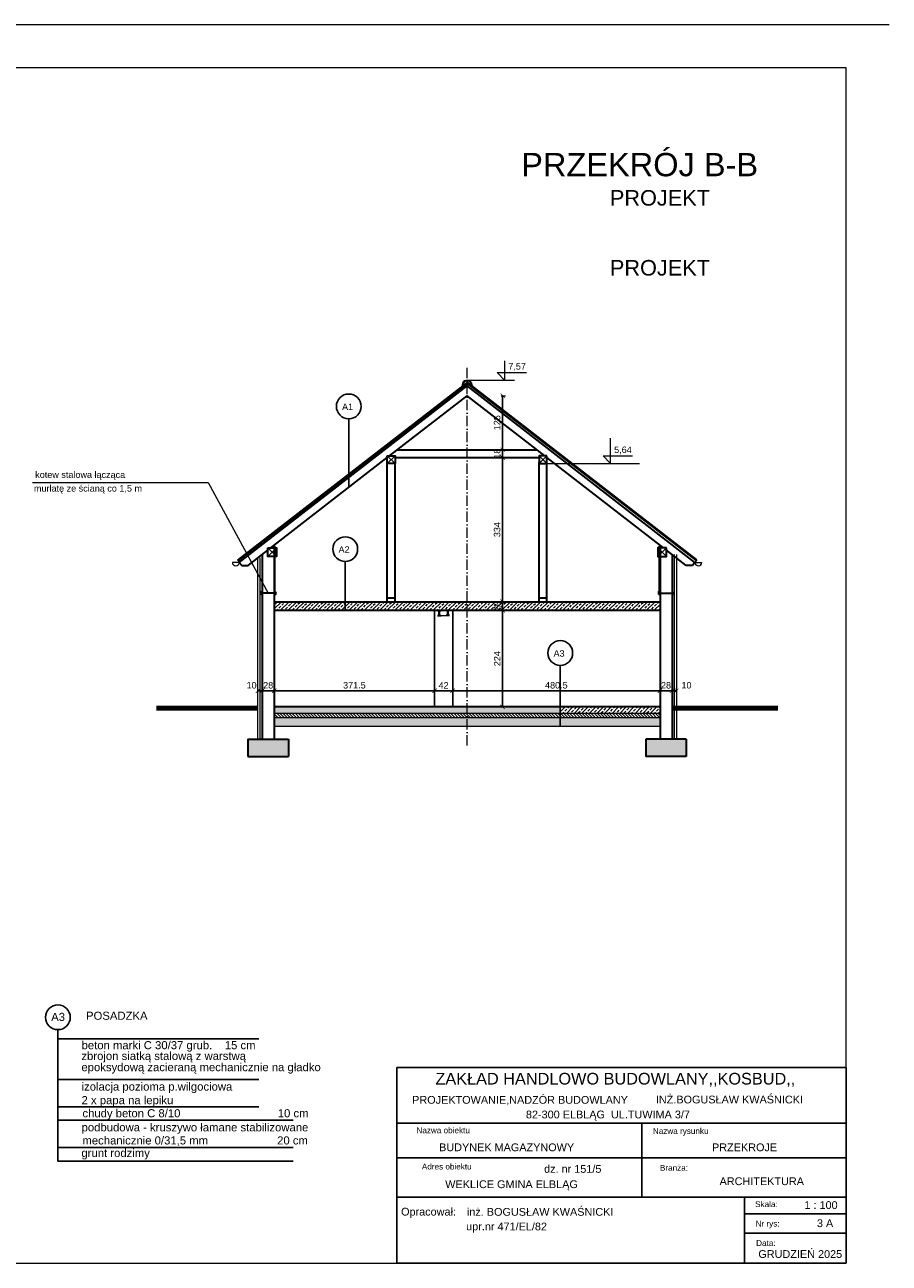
# Model space of a CAD drawing. Header units: millimetres. Extents: x 94902 to 117211, y 64708 to 93779.
# Tile 15 of 37: x 112396 to 114399, y 71771 to 74641. Entities that reach past the tile are written whole.
import ezdxf

# ---------------------------------------------------------------- set-up
doc = ezdxf.new("R2010")
doc.units = ezdxf.units.MM
doc.header["$MEASUREMENT"] = 0
doc.linetypes.add('ACAD_ISO10W100', pattern=[18.5, 12, -3, 0.5, -3])
doc.layers.get('0').update_dxf_attribs({"color": 2, "lineweight": 35})
doc.layers.get('Defpoints').update_dxf_attribs({"color": 2})
for name, color, linetype, lineweight in [('A-POJ', 7, 'Continuous', 5), ('Cienkie', 3, 'Continuous', 5), ('Grunt', 9, 'Continuous', 80), ('kreskowanie', 4, 'Continuous', 5), ('OCIEPLENIE', 252, 'BATTING', 0), ('Osie', 6, 'ACAD_ISO10W100', 5), ('Wymiary', 7, 'Continuous', 5), ('ściany', 2, 'Continuous', 35), ('Średnia', 143, 'Continuous', 25)]:
    doc.layers.add(name, color=color, linetype=linetype, lineweight=lineweight)
doc.layers.add('Opisy', color=7, linetype='Continuous')
doc.styles.get("Standard").update_dxf_attribs({"font": 'arial.ttf'})
doc.linetypes.add('BATTING', pattern='A,0.0001,-0.1,[134,ltypeshp.shx,S=0.1,R=0,X=-0.1,Y=0],-0.2,[134,ltypeshp.shx,S=0.1,R=180,X=0.1,Y=0],-0.1', length=0.4001)
doc.dimstyles.new('ISO-25', dxfattribs={"dimtxt": 20, "dimasz": 20, "dimexe": 10, "dimexo": 5, "dimgap": 5, "dimtad": 1, "dimdsep": 46, "dimtxsty": 'Standard', "dimcen": 2.5, "dimadec": 0, "dimazin": 0, "dimtfac": 1, "dimtix": 1, "dimtmove": 0, "dimatfit": 3, "dimfxl": 1, "dimarcsym": 0})

# ---------------------------------------------------------------- blocks, each defined once
blk = doc.blocks.new('_ArchTick')
at = {"color": 0, "linetype": 'ByBlock', "const_width": 0.15}
blk.add_lwpolyline([(-0.5, -0.5), (0.5, 0.5)], dxfattribs=at)
blk = doc.blocks.new('*D612')
at = {"layer": 'Defpoints', "color": 0, "ltscale": 2, "transparency": 16777216}
for p in [(113420.8, 73284.3), (113503.1, 73284.3), (113420.8, 73060.3)]:
    blk.add_point(p, dxfattribs=at)
at = {"layer": 'Wymiary', "color": 0, "lineweight": 5, "ltscale": 2, "transparency": 16777216}
for p, q in [((113500.1, 73284.3), (113510.1, 73284.3)), ((113500.1, 73060.3), (113510.1, 73060.3))]:
    blk.add_line(p, q, dxfattribs=at)
at = {"layer": 'Wymiary', "color": 0, "lineweight": -2, "ltscale": 2, "transparency": 16777216}
blk.add_line((113503.1, 73060.3), (113503.1, 73284.3), dxfattribs=at)
at = {"layer": 'Wymiary', "color": 0, "lineweight": -2, "ltscale": 2, "transparency": 16777216, "xscale": 10, "yscale": 10, "zscale": 10}
for p, rotation in [((113503.1, 73284.3), 90), ((113503.1, 73060.3), 270)]:
    blk.add_blockref('_ArchTick', p, dxfattribs=dict(at, rotation=rotation))
at = {"layer": 'Wymiary', "color": 0, "ltscale": 2, "transparency": 16777216, "insert": (113490.5, 73172.3), "char_height": 15, "attachment_point": 5, "rotation": 90}
blk.add_mtext('224', dxfattribs=at)
blk = doc.blocks.new('*D628')
at = {"layer": 'Defpoints', "color": 0, "ltscale": 2, "transparency": 16777216}
for p in [(113503.1, 73304.3), (113587.8, 73304.3), (113420.8, 73284.3)]:
    blk.add_point(p, dxfattribs=at)
at = {"layer": 'Wymiary', "color": 0, "lineweight": 5, "ltscale": 2, "transparency": 16777216}
for p, q in [((113506.1, 73304.3), (113496.1, 73304.3)), ((113500.1, 73284.3), (113510.1, 73284.3))]:
    blk.add_line(p, q, dxfattribs=at)
at = {"layer": 'Wymiary', "color": 0, "lineweight": -2, "ltscale": 2, "transparency": 16777216}
for p, q in [((113503.1, 73304.3), (113503.1, 73314.3)), ((113503.1, 73284.3), (113503.1, 73304.3)), ((113503.1, 73284.3), (113503.1, 73274.3))]:
    blk.add_line(p, q, dxfattribs=at)
at = {"layer": 'Wymiary', "color": 0, "lineweight": -2, "ltscale": 2, "transparency": 16777216, "xscale": 10, "yscale": 10, "zscale": 10}
for p, rotation in [((113503.1, 73304.3), 270), ((113503.1, 73284.3), 90)]:
    blk.add_blockref('_ArchTick', p, dxfattribs=dict(at, rotation=rotation))
at = {"layer": 'Wymiary', "color": 0, "ltscale": 2, "transparency": 16777216, "insert": (113490.4, 73294.3), "char_height": 15, "attachment_point": 5, "rotation": 90}
blk.add_mtext('20', dxfattribs=at)
blk = doc.blocks.new('*D613')
at = {"layer": 'Defpoints', "color": 0, "ltscale": 2, "transparency": 16777216}
for p in [(113503.1, 73638.3), (113587.8, 73638.3), (113587.8, 73304.3)]:
    blk.add_point(p, dxfattribs=at)
at = {"layer": 'Wymiary', "color": 0, "lineweight": 5, "ltscale": 2, "transparency": 16777216}
for p, q in [((113506.1, 73638.3), (113496.1, 73638.3)), ((113506.1, 73304.3), (113496.1, 73304.3))]:
    blk.add_line(p, q, dxfattribs=at)
at = {"layer": 'Wymiary', "color": 0, "lineweight": -2, "ltscale": 2, "transparency": 16777216}
blk.add_line((113503.1, 73304.3), (113503.1, 73638.3), dxfattribs=at)
at = {"layer": 'Wymiary', "color": 0, "lineweight": -2, "ltscale": 2, "transparency": 16777216, "xscale": 10, "yscale": 10, "zscale": 10}
for p, rotation in [((113503.1, 73638.3), 90), ((113503.1, 73304.3), 270)]:
    blk.add_blockref('_ArchTick', p, dxfattribs=dict(at, rotation=rotation))
at = {"layer": 'Wymiary', "color": 0, "ltscale": 2, "transparency": 16777216, "insert": (113490.4, 73471.3), "char_height": 15, "attachment_point": 5, "rotation": 90}
blk.add_mtext('334', dxfattribs=at)
blk = doc.blocks.new('*D614')
at = {"layer": 'Defpoints', "color": 0, "ltscale": 2, "transparency": 16777216}
for p in [(113503.1, 73656.3), (113582.6, 73656.3), (113587.8, 73638.3)]:
    blk.add_point(p, dxfattribs=at)
at = {"layer": 'Wymiary', "color": 0, "lineweight": 5, "ltscale": 2, "transparency": 16777216}
for p, q in [((113506.1, 73656.3), (113496.1, 73656.3)), ((113506.1, 73638.3), (113496.1, 73638.3))]:
    blk.add_line(p, q, dxfattribs=at)
at = {"layer": 'Wymiary', "color": 0, "lineweight": -2, "ltscale": 2, "transparency": 16777216}
for p, q in [((113503.1, 73656.3), (113503.1, 73666.3)), ((113503.1, 73638.3), (113503.1, 73656.3)), ((113503.1, 73638.3), (113503.1, 73628.3))]:
    blk.add_line(p, q, dxfattribs=at)
at = {"layer": 'Wymiary', "color": 0, "lineweight": -2, "ltscale": 2, "transparency": 16777216, "xscale": 10, "yscale": 10, "zscale": 10}
for p, rotation in [((113503.1, 73656.3), 270), ((113503.1, 73638.3), 90)]:
    blk.add_blockref('_ArchTick', p, dxfattribs=dict(at, rotation=rotation))
at = {"layer": 'Wymiary', "color": 0, "ltscale": 2, "transparency": 16777216, "insert": (113490.4, 73647.3), "char_height": 15, "attachment_point": 5, "rotation": 90}
blk.add_mtext('18', dxfattribs=at)
blk = doc.blocks.new('*D615')
at = {"layer": 'Defpoints', "color": 0, "ltscale": 2, "transparency": 16777216}
for p in [(113420.8, 73781.6), (113503.1, 73781.6), (113582.6, 73656.3)]:
    blk.add_point(p, dxfattribs=at)
at = {"layer": 'Wymiary', "color": 0, "lineweight": 5, "ltscale": 2, "transparency": 16777216}
for p, q in [((113500.1, 73781.6), (113510.1, 73781.6)), ((113506.1, 73656.3), (113496.1, 73656.3))]:
    blk.add_line(p, q, dxfattribs=at)
at = {"layer": 'Wymiary', "color": 0, "lineweight": -2, "ltscale": 2, "transparency": 16777216}
blk.add_line((113503.1, 73656.3), (113503.1, 73781.6), dxfattribs=at)
at = {"layer": 'Wymiary', "color": 0, "lineweight": -2, "ltscale": 2, "transparency": 16777216, "xscale": 10, "yscale": 10, "zscale": 10}
for p, rotation in [((113503.1, 73781.6), 90), ((113503.1, 73656.3), 270)]:
    blk.add_blockref('_ArchTick', p, dxfattribs=dict(at, rotation=rotation))
at = {"layer": 'Wymiary', "color": 0, "ltscale": 2, "transparency": 16777216, "insert": (113490.4, 73719), "char_height": 15, "attachment_point": 5, "rotation": 90}
blk.add_mtext('125', dxfattribs=at)
blk = doc.blocks.new('*D616')
at = {"layer": 'Defpoints', "color": 0, "ltscale": 2, "transparency": 16777216}
for p in [(112973.8, 73097.8), (112945.8, 73057.3), (112973.8, 73060.3)]:
    blk.add_point(p, dxfattribs=at)
at = {"layer": 'Wymiary', "color": 0, "lineweight": 5, "ltscale": 2, "transparency": 16777216}
for p, q in [((112945.8, 73094.8), (112945.8, 73104.8)), ((112973.8, 73094.8), (112973.8, 73104.8))]:
    blk.add_line(p, q, dxfattribs=at)
at = {"layer": 'Wymiary', "color": 0, "lineweight": -2, "ltscale": 2, "transparency": 16777216}
for p, q in [((112945.8, 73097.8), (112935.8, 73097.8)), ((112945.8, 73097.8), (112973.8, 73097.8)), ((112973.8, 73097.8), (112983.8, 73097.8))]:
    blk.add_line(p, q, dxfattribs=at)
at = {"layer": 'Wymiary', "color": 0, "lineweight": -2, "ltscale": 2, "transparency": 16777216, "xscale": 10, "yscale": 10, "zscale": 10}
blk.add_blockref('_ArchTick', (112945.8, 73097.8), dxfattribs=at)
at = {"layer": 'Wymiary', "color": 0, "lineweight": -2, "ltscale": 2, "transparency": 16777216, "xscale": 10, "yscale": 10, "zscale": 10, "rotation": 180}
blk.add_blockref('_ArchTick', (112973.8, 73097.8), dxfattribs=at)
at = {"layer": 'Wymiary', "color": 0, "ltscale": 2, "transparency": 16777216, "insert": (112959.8, 73110.5), "char_height": 15, "attachment_point": 5}
blk.add_mtext('28', dxfattribs=at)
blk = doc.blocks.new('*D617')
at = {"layer": 'Defpoints', "color": 0, "ltscale": 2, "transparency": 16777216}
for p in [(113345.3, 73284.3), (113345.3, 73097.8), (112973.8, 73060.3)]:
    blk.add_point(p, dxfattribs=at)
at = {"layer": 'Wymiary', "color": 0, "lineweight": 5, "ltscale": 2, "transparency": 16777216}
for p, q in [((112973.8, 73094.8), (112973.8, 73104.8)), ((113345.3, 73100.8), (113345.3, 73090.8))]:
    blk.add_line(p, q, dxfattribs=at)
at = {"layer": 'Wymiary', "color": 0, "lineweight": -2, "ltscale": 2, "transparency": 16777216}
blk.add_line((112973.8, 73097.8), (113345.3, 73097.8), dxfattribs=at)
at = {"layer": 'Wymiary', "color": 0, "lineweight": -2, "ltscale": 2, "transparency": 16777216, "xscale": 10, "yscale": 10, "zscale": 10, "rotation": 180}
blk.add_blockref('_ArchTick', (112973.8, 73097.8), dxfattribs=at)
at = {"layer": 'Wymiary', "color": 0, "lineweight": -2, "ltscale": 2, "transparency": 16777216, "xscale": 10, "yscale": 10, "zscale": 10}
blk.add_blockref('_ArchTick', (113345.3, 73097.8), dxfattribs=at)
at = {"layer": 'Wymiary', "color": 0, "ltscale": 2, "transparency": 16777216, "insert": (113159.6, 73110.5), "char_height": 15, "attachment_point": 5}
blk.add_mtext('371.5', dxfattribs=at)
blk = doc.blocks.new('*D618')
at = {"layer": 'Defpoints', "color": 0, "ltscale": 2, "transparency": 16777216}
for p in [(113345.3, 73284.3), (113387.3, 73284.3), (113387.3, 73097.8)]:
    blk.add_point(p, dxfattribs=at)
at = {"layer": 'Wymiary', "color": 0, "lineweight": 5, "ltscale": 2, "transparency": 16777216}
for p, q in [((113345.3, 73100.8), (113345.3, 73090.8)), ((113387.3, 73100.8), (113387.3, 73090.8))]:
    blk.add_line(p, q, dxfattribs=at)
at = {"layer": 'Wymiary', "color": 0, "lineweight": -2, "ltscale": 2, "transparency": 16777216}
blk.add_line((113345.3, 73097.8), (113387.3, 73097.8), dxfattribs=at)
at = {"layer": 'Wymiary', "color": 0, "lineweight": -2, "ltscale": 2, "transparency": 16777216, "xscale": 10, "yscale": 10, "zscale": 10, "rotation": 180}
blk.add_blockref('_ArchTick', (113345.3, 73097.8), dxfattribs=at)
at = {"layer": 'Wymiary', "color": 0, "lineweight": -2, "ltscale": 2, "transparency": 16777216, "xscale": 10, "yscale": 10, "zscale": 10}
blk.add_blockref('_ArchTick', (113387.3, 73097.8), dxfattribs=at)
at = {"layer": 'Wymiary', "color": 0, "ltscale": 2, "transparency": 16777216, "insert": (113366.3, 73110.3), "char_height": 15, "attachment_point": 5}
blk.add_mtext('42', dxfattribs=at)
blk = doc.blocks.new('*D619')
at = {"layer": 'Defpoints', "color": 0, "ltscale": 2, "transparency": 16777216}
for p in [(113387.3, 73284.3), (113867.8, 73284.3), (113867.8, 73097.8)]:
    blk.add_point(p, dxfattribs=at)
at = {"layer": 'Wymiary', "color": 0, "lineweight": 5, "ltscale": 2, "transparency": 16777216}
for p, q in [((113387.3, 73100.8), (113387.3, 73090.8)), ((113867.8, 73100.8), (113867.8, 73090.8))]:
    blk.add_line(p, q, dxfattribs=at)
at = {"layer": 'Wymiary', "color": 0, "lineweight": -2, "ltscale": 2, "transparency": 16777216}
blk.add_line((113387.3, 73097.8), (113867.8, 73097.8), dxfattribs=at)
at = {"layer": 'Wymiary', "color": 0, "lineweight": -2, "ltscale": 2, "transparency": 16777216, "xscale": 10, "yscale": 10, "zscale": 10, "rotation": 180}
blk.add_blockref('_ArchTick', (113387.3, 73097.8), dxfattribs=at)
at = {"layer": 'Wymiary', "color": 0, "lineweight": -2, "ltscale": 2, "transparency": 16777216, "xscale": 10, "yscale": 10, "zscale": 10}
blk.add_blockref('_ArchTick', (113867.8, 73097.8), dxfattribs=at)
at = {"layer": 'Wymiary', "color": 0, "ltscale": 2, "transparency": 16777216, "insert": (113627.6, 73110.5), "char_height": 15, "attachment_point": 5}
blk.add_mtext('480.5', dxfattribs=at)
blk = doc.blocks.new('*D620')
at = {"layer": 'Defpoints', "color": 0, "ltscale": 2, "transparency": 16777216}
for p in [(113867.8, 73284.3), (113895.8, 73097.8), (113895.8, 73057.3)]:
    blk.add_point(p, dxfattribs=at)
at = {"layer": 'Wymiary', "color": 0, "lineweight": 5, "ltscale": 2, "transparency": 16777216}
for p, q in [((113867.8, 73100.8), (113867.8, 73090.8)), ((113895.8, 73094.8), (113895.8, 73104.8))]:
    blk.add_line(p, q, dxfattribs=at)
at = {"layer": 'Wymiary', "color": 0, "lineweight": -2, "ltscale": 2, "transparency": 16777216}
for p, q in [((113867.8, 73097.8), (113857.8, 73097.8)), ((113867.8, 73097.8), (113895.8, 73097.8)), ((113895.8, 73097.8), (113905.8, 73097.8))]:
    blk.add_line(p, q, dxfattribs=at)
at = {"layer": 'Wymiary', "color": 0, "lineweight": -2, "ltscale": 2, "transparency": 16777216, "xscale": 10, "yscale": 10, "zscale": 10}
blk.add_blockref('_ArchTick', (113867.8, 73097.8), dxfattribs=at)
at = {"layer": 'Wymiary', "color": 0, "lineweight": -2, "ltscale": 2, "transparency": 16777216, "xscale": 10, "yscale": 10, "zscale": 10, "rotation": 180}
blk.add_blockref('_ArchTick', (113895.8, 73097.8), dxfattribs=at)
at = {"layer": 'Wymiary', "color": 0, "ltscale": 2, "transparency": 16777216, "insert": (113881.8, 73110.5), "char_height": 15, "attachment_point": 5}
blk.add_mtext('28', dxfattribs=at)
blk = doc.blocks.new('*D630')
at = {"layer": 'Defpoints', "color": 0, "ltscale": 2, "transparency": 16777216}
for p in [(113905.8, 73097.8), (113895.8, 73057.3), (113905.8, 73057.3)]:
    blk.add_point(p, dxfattribs=at)
at = {"layer": 'Wymiary', "color": 0, "lineweight": 5, "ltscale": 2, "transparency": 16777216}
for p, q in [((113895.8, 73094.8), (113895.8, 73104.8)), ((113905.8, 73094.8), (113905.8, 73104.8))]:
    blk.add_line(p, q, dxfattribs=at)
at = {"layer": 'Wymiary', "color": 0, "lineweight": -2, "ltscale": 2, "transparency": 16777216}
blk.add_line((113895.8, 73097.8), (113905.8, 73097.8), dxfattribs=at)
at = {"layer": 'Wymiary', "color": 0, "lineweight": -2, "ltscale": 2, "transparency": 16777216, "xscale": 10, "yscale": 10, "zscale": 10, "rotation": 180}
blk.add_blockref('_ArchTick', (113895.8, 73097.8), dxfattribs=at)
at = {"layer": 'Wymiary', "color": 0, "lineweight": -2, "ltscale": 2, "transparency": 16777216, "xscale": 10, "yscale": 10, "zscale": 10}
blk.add_blockref('_ArchTick', (113905.8, 73097.8), dxfattribs=at)
at = {"layer": 'Wymiary', "color": 0, "ltscale": 2, "transparency": 16777216, "insert": (113929.2, 73110.5), "char_height": 15, "attachment_point": 5}
blk.add_mtext('10', dxfattribs=at)
blk = doc.blocks.new('*D631')
at = {"layer": 'Defpoints', "color": 0, "ltscale": 2, "transparency": 16777216}
for p in [(112935.8, 73097.8), (112935.8, 73097.8), (112945.8, 73057.3)]:
    blk.add_point(p, dxfattribs=at)
at = {"layer": 'Wymiary', "color": 0, "lineweight": 5, "ltscale": 2, "transparency": 16777216}
for p, q in [((112935.8, 73097.8), (112935.8, 73104.8)), ((112945.8, 73094.8), (112945.8, 73104.8))]:
    blk.add_line(p, q, dxfattribs=at)
at = {"layer": 'Wymiary', "color": 0, "lineweight": -2, "ltscale": 2, "transparency": 16777216}
blk.add_line((112945.8, 73097.8), (112935.8, 73097.8), dxfattribs=at)
at = {"layer": 'Wymiary', "color": 0, "lineweight": -2, "ltscale": 2, "transparency": 16777216, "xscale": 10, "yscale": 10, "zscale": 10, "rotation": 180}
blk.add_blockref('_ArchTick', (112935.8, 73097.8), dxfattribs=at)
at = {"layer": 'Wymiary', "color": 0, "lineweight": -2, "ltscale": 2, "transparency": 16777216, "xscale": 10, "yscale": 10, "zscale": 10}
blk.add_blockref('_ArchTick', (112945.8, 73097.8), dxfattribs=at)
at = {"layer": 'Wymiary', "color": 0, "ltscale": 2, "transparency": 16777216, "insert": (112921.4, 73110.5), "char_height": 15, "attachment_point": 5}
blk.add_mtext('10', dxfattribs=at)

msp = doc.modelspace()

# ---------------------------------------------------------------- hatches: boundary and pattern name
at = {"layer": 'kreskowanie', "ltscale": 2}
h = msp.add_hatch(dxfattribs=at)
h.set_pattern_fill('ANSI33', color=256, scale=50, style=0)
h.paths.add_polyline_path([(113138.444, 73284.327), (113138.444, 73304.327), (112973.843, 73304.327), (112973.843, 73284.327)])
h.paths.add_polyline_path([(113420.843, 73284.327), (113420.843, 73304.327), (113138.444, 73304.327), (113138.444, 73284.327)])
h.paths.add_polyline_path([(113867.843, 73284.327), (113867.843, 73304.327), (113420.843, 73304.327), (113420.843, 73284.327)])
h.paths.add_polyline_path([(113472.637, 73274.866), (113472.637, 73313.788), (113503.06, 73313.788), (113503.06, 73274.866)], flags=9)
h = msp.add_hatch(dxfattribs=at)
h.set_pattern_fill('ANSI33', color=256, scale=50, style=0)
h.paths.add_polyline_path([(111451.239, 73045.328), (111451.239, 73060.327), (111236.432, 73060.327), (111236.432, 73045.328)])
h.paths.add_polyline_path([(111451.239, 73060.327), (111451.239, 73045.328), (111630.432, 73045.328), (111630.432, 73060.327)])
h.paths.add_polyline_path([(111684.432, 73060.327), (111684.432, 73045.328), (112078.432, 73045.328), (112078.432, 73060.327)])
h.paths.add_polyline_path([(113420.843, 73045.328), (113420.843, 73060.327), (112973.843, 73060.327), (112973.843, 73045.328)])
h.paths.add_polyline_path([(113636.691, 73045.328), (113636.691, 73060.327), (113420.843, 73060.327), (113420.843, 73045.328)])
h = msp.add_hatch(dxfattribs=at)
h.set_pattern_fill('ANSI31', color=256, scale=40, angle=90, style=0)
h.paths.add_polyline_path([(113420.843, 73045.328), (112973.843, 73045.328), (112973.843, 73035.328), (113420.843, 73035.328)])
h.paths.add_polyline_path([(113636.691, 73045.328), (113420.843, 73045.328), (113420.843, 73035.328), (113636.691, 73035.328)])
h.paths.add_polyline_path([(113867.843, 73045.328), (113636.691, 73045.328), (113636.691, 73035.328), (113867.843, 73035.328)])
h = msp.add_hatch(dxfattribs=at)
h.set_pattern_fill('ANSI33', color=256, scale=50, style=0)
h.paths.add_polyline_path([(113867.843, 73045.328), (113867.843, 73060.327), (113636.691, 73060.327), (113636.691, 73045.328)])
h = msp.add_hatch(dxfattribs=at)
h.set_pattern_fill('AR-CONC', color=256, style=0)
h.set_pattern_definition([(50, (0, 0), (7.17260183, -0.62752135), [0.75, -8.25]), (355, (0, 0), (-1.38751334, 7.52192134), [0.6, -6.6]), (100.4514, (0.598, -0.052), (5.7850938, 6.89439542), [0.6374019, -7.01142112]), (46.1842, (0, 2), (10.6724105, -1.65519014), [1.125, -12.375]), (96.6356, (0.889, 1.862), (9.34662706, 9.7411787), [0.9561029, -10.51713]), (351.1842, (0, 2), (9.34661945, 9.741186), [0.9, -9.9]), (21, (1, 1.5), (5.96907052, -4.0261889), [0.75, -8.25]), (326, (1, 1.5), (2.4331533, 7.25150045), [0.6, -6.6]), (71.4514, (1.4974, 1.1645), (8.4022263, 3.22530497), [0.6374019, -7.01142112]), (37.5, (0, 0), (0.121598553, 3.32893854), [0, -6.52, 0, -6.7, 0, -6.625]), (7.5, (0, 0), (2.63069537, 3.94411712), [0, -3.82, 0, -6.37, 0, -2.525]), (327.5, (-2.23, 0), (5.33822436, -0.225548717), [0, -2.5, 0, -7.8, 0, -10.35]), (317.5, (-3.23, 0), (5.8318617, 1.00104982), [0, -3.25, 0, -5.18, 0, -7.35])])
h.paths.add_polyline_path([(113420.843, 73035.328), (112973.843, 73035.328), (112973.843, 73015.328), (113420.843, 73015.328)])
h.paths.add_polyline_path([(113636.691, 73035.328), (113420.843, 73035.328), (113420.843, 73015.328), (113636.691, 73015.328)])
h.paths.add_polyline_path([(113867.843, 73035.328), (113636.691, 73035.328), (113636.691, 73015.328), (113867.843, 73015.328)])
h = msp.add_hatch(dxfattribs=at)
h.set_pattern_fill('ANSI33', color=256, scale=40, style=0)
h.paths.add_polyline_path([(113006.843, 72985.327), (112912.843, 72985.327), (112912.843, 72945.327), (113006.843, 72945.327)])
h.paths.add_polyline_path([(113928.843, 72985.327), (113834.843, 72985.327), (113834.843, 72945.327), (113928.843, 72945.327)])

# ---------------------------------------------------------------- linework, layer by layer
at = {"layer": 'A-POJ', "ltscale": 10}
for p, q in [((114399.079, 74641.227), (110199.079, 74641.227)), ((114299.079, 74541.227), (110599.079, 74541.227)), ((114299.079, 71771.227), (114299.079, 74541.227)), ((110599.079, 71771.227), (114299.079, 71771.227))]:
    msp.add_line(p, q, dxfattribs=at)
at = {"layer": 'Cienkie', "ltscale": 18}
for p, q in [((113507.602, 73862.561), (113507.602, 73817.702)), ((113490.776, 73835.759), (113558.71, 73835.759)), ((113490.776, 73835.759), (113507.602, 73817.702)), ((113736.007, 73642.384), (113803.941, 73642.384)), ((113736.007, 73642.384), (113752.833, 73624.327))]:
    msp.add_line(p, q, dxfattribs=at)
at = {"layer": 'Cienkie', "ltscale": 2}
for p, q in [((113420.843, 73817.702), (113530.366, 73817.702)), ((112888.557, 73400.96), (113420.843, 73813.24)), ((112890.394, 73398.588), (113420.843, 73809.445)), ((113953.129, 73400.96), (113420.843, 73813.24)), ((113951.292, 73398.588), (113420.843, 73809.445)), ((113752.833, 73624.327), (113752.833, 73682.884)), ((113235.843, 73642.327), (113253.843, 73624.327)), ((113235.843, 73624.327), (113253.843, 73642.327)), ((113605.843, 73642.327), (113587.843, 73624.327)), ((113605.843, 73624.327), (113587.843, 73642.327)), ((113605.843, 73624.327), (113820.688, 73624.327)), ((112413.838, 73580.854), (112820.457, 73580.854)), ((112820.457, 73580.854), (112959.843, 73324.327)), ((112958.843, 73409.327), (112978.843, 73429.327)), ((112978.843, 73429.327), (112958.843, 73409.327)), ((112958.843, 73429.327), (112978.843, 73409.327)), ((113882.843, 73429.327), (113862.843, 73409.327)), ((113862.843, 73429.327), (113882.843, 73409.327)), ((112892.843, 73395.426), (112876.843, 73395.426)), ((112888.557, 73400.96), (112892.843, 73395.426)), ((112935.843, 72985.327), (112935.843, 73405.964)), ((113905.843, 73413.709), (113905.843, 72985.327)), ((113953.129, 73400.96), (113948.843, 73395.426)), ((113948.843, 73395.426), (113964.843, 73395.426)), ((113352.343, 73272.327), (113380.343, 73272.327)), ((113867.764, 73045.328), (112973.764, 73045.328)), ((113867.764, 73035.328), (112973.764, 73035.328)), ((113867.764, 73015.328), (112973.764, 73015.328))]:
    msp.add_line(p, q, dxfattribs=at)
for centre, radius, start, end in [((113420.843, 73805.999), 11.703, 350.843965, 189.156035), ((113420.843, 73805.999), 9.563, 358.860822, 181.139178), ((112884.843, 73395.426), 8, 180, 0), ((113956.843, 73395.426), 8, 180, 0)]:
    msp.add_arc(centre, radius, start, end, dxfattribs=at)
at = {"layer": 'Grunt', "ltscale": 2}
for p, q in [((112700.738, 73057.327), (112935.843, 73057.327)), ((114140.948, 73057.327), (113895.843, 73057.327))]:
    msp.add_line(p, q, dxfattribs=at)
at = {"layer": 'OCIEPLENIE', "ltscale": 10}
for p, q in [((112940.843, 72985.327), (112940.843, 73405.964)), ((113900.843, 73413.709), (113900.843, 72985.327))]:
    msp.add_line(p, q, dxfattribs=at)
at = {"layer": 'Opisy', "ltscale": 30}
for p, q in [((113146.544, 73728.141), (113146.544, 73569.161)), ((113138.444, 73397.341), (113138.444, 73284.327)), ((113636.691, 73156.583), (113636.691, 73015.328)), ((112472.423, 72312.494), (112472.423, 72008.054)), ((112472.423, 72291.313), (112938.039, 72291.313)), ((112472.423, 72196.893), (112938.039, 72196.893)), ((112472.423, 72196.893), (112938.039, 72196.893)), ((112472.423, 72133.947), (112938.039, 72133.947)), ((112472.423, 72102.473), (112938.039, 72102.473)), ((112472.423, 72102.473), (113017.744, 72102.473)), ((112472.423, 72039.527), (113017.744, 72039.527)), ((112472.423, 72008.054), (113017.744, 72008.054))]:
    msp.add_line(p, q, dxfattribs=at)
at = {"layer": 'Opisy'}
for p, q in [((113257.76, 71771.227), (113257.76, 72224.644)), ((114299.079, 72224.644), (113257.76, 72224.644)), ((114299.079, 72224.644), (114299.079, 71771.227)), ((114299.079, 72096.018), (113257.76, 72096.018)), ((113826.073, 72096.018), (113826.073, 71924.687)), ((113257.76, 72015.233), (114299.079, 72015.233)), ((114299.079, 71924.687), (113257.76, 71924.687)), ((114063.92, 71924.687), (114063.92, 71771.227)), ((114299.079, 71885.415), (114063.92, 71885.415)), ((114063.92, 71840.62), (114299.079, 71840.62)), ((114299.079, 71771.227), (113257.76, 71771.227))]:
    msp.add_line(p, q, dxfattribs=at)
at = {"layer": 'Opisy', "ltscale": 30}
for centre in [(113146.544, 73756.84), (113138.444, 73426.039), (113636.691, 73185.281), (112472.423, 72341.192)]:
    msp.add_circle(centre, 28.698, dxfattribs=at)
at = {"layer": 'Osie', "ltscale": 2}
msp.add_line((113420.843, 72971.327), (113420.843, 73850.229), dxfattribs=at)
at = {"layer": 'ściany', "ltscale": 2}
for p, q in [((112892.843, 73395.426), (113420.843, 73804.386)), ((113948.843, 73395.426), (113420.843, 73804.386)), ((113241.007, 73642.327), (113420.843, 73781.618)), ((113600.679, 73642.327), (113420.843, 73781.618)), ((113259.082, 73656.327), (113582.604, 73656.327)), ((112966.007, 73429.327), (113235.843, 73638.327)), ((113235.843, 73304.327), (113235.843, 73628.327)), ((113253.843, 73638.327), (113587.843, 73638.327)), ((113253.843, 73304.327), (113253.843, 73628.327)), ((113587.843, 73304.327), (113587.843, 73628.327)), ((113875.679, 73429.327), (113605.843, 73638.327)), ((113605.843, 73304.327), (113605.843, 73628.327)), ((112913.052, 73388.311), (112958.843, 73423.778)), ((112973.843, 73433.327), (112973.843, 72985.327)), ((112973.843, 73433.327), (112974.843, 73433.327)), ((112974.843, 73319.327), (112974.843, 73433.327)), ((113866.843, 73319.327), (113866.843, 73433.327)), ((113867.843, 73433.327), (113866.843, 73433.327)), ((113867.843, 73433.327), (113867.843, 72985.327)), ((113928.634, 73388.311), (113882.843, 73423.778)), ((112892.843, 73395.426), (112898.354, 73388.311)), ((112898.354, 73388.311), (112913.052, 73388.311)), ((112945.843, 73413.709), (112945.843, 72985.327)), ((113867.843, 73409.327), (113867.843, 72985.327)), ((113895.843, 73413.709), (113895.843, 72985.327)), ((113943.332, 73388.311), (113928.634, 73388.311)), ((113948.843, 73395.426), (113943.332, 73388.311)), ((112978.843, 73324.327), (112940.843, 73324.327)), ((112945.843, 73324.327), (112942.308, 73327.863)), ((112945.843, 73324.327), (112942.308, 73320.792)), ((112973.843, 73304.327), (113867.843, 73304.327)), ((112974.843, 73324.327), (112978.379, 73327.863)), ((112974.843, 73324.327), (112978.379, 73320.792)), ((113235.843, 73313.327), (113253.843, 73313.327)), ((113587.843, 73313.327), (113605.843, 73313.327)), ((113862.843, 73324.327), (113900.843, 73324.327)), ((113866.843, 73324.327), (113863.308, 73327.863)), ((113866.843, 73324.327), (113863.308, 73320.792)), ((113895.843, 73324.327), (113899.379, 73327.863)), ((113895.843, 73324.327), (113899.379, 73320.792)), ((112973.843, 73284.327), (113867.843, 73284.327)), ((113352.343, 73284.215), (113360.343, 73284.215)), ((113352.343, 73284.006), (113360.343, 73284.006)), ((113352.343, 73272.536), (113360.343, 73272.536)), ((113352.343, 73272.327), (113360.343, 73272.327)), ((113356.124, 73272.327), (113356.124, 73284.327)), ((113356.343, 73272.327), (113356.343, 73284.327)), ((113356.562, 73272.327), (113356.562, 73284.327)), ((113380.343, 73284.215), (113372.343, 73284.215)), ((113380.343, 73284.006), (113372.343, 73284.006)), ((113380.343, 73272.536), (113372.343, 73272.536)), ((113380.343, 73272.327), (113372.343, 73272.327)), ((113376.124, 73272.327), (113376.124, 73284.327)), ((113376.343, 73272.327), (113376.343, 73284.327)), ((113376.562, 73272.327), (113376.562, 73284.327)), ((113867.843, 73060.327), (112973.843, 73060.327)), ((112912.843, 72985.327), (113006.843, 72985.327)), ((112912.843, 72985.327), (112912.843, 72945.327)), ((113006.843, 72985.327), (113006.843, 72945.327)), ((113928.843, 72985.327), (113834.843, 72985.327)), ((113834.843, 72985.327), (113834.843, 72945.327)), ((113928.843, 72985.327), (113928.843, 72945.327)), ((112912.843, 72945.327), (113006.843, 72945.327)), ((113928.843, 72945.327), (113834.843, 72945.327))]:
    msp.add_line(p, q, dxfattribs=at)
for points in [[(113235.843, 73642.327), (113253.843, 73642.327), (113253.843, 73624.327), (113235.843, 73624.327)], [(113605.843, 73642.327), (113587.843, 73642.327), (113587.843, 73624.327), (113605.843, 73624.327)], [(112958.843, 73429.327), (112978.843, 73429.327), (112978.843, 73409.327), (112958.843, 73409.327)], [(113882.843, 73429.327), (113862.843, 73429.327), (113862.843, 73409.327), (113882.843, 73409.327)]]:
    msp.add_lwpolyline(points, close=True, dxfattribs=at)
at = {"layer": 'Średnia', "ltscale": 2}
for p, q in [((113345.343, 73284.327), (113345.343, 73060.327)), ((113387.343, 73284.327), (113387.343, 73060.327))]:
    msp.add_line(p, q, dxfattribs=at)

# ---------------------------------------------------------------- texts
at = {"layer": 'Opisy'}
for s, height, p in [('PRZEKRÓJ B-B', 54, (113546.199, 74290.179)), ('PROJEKT', 36, (113751.74, 74222.133)), ('PROJEKT', 36, (113751.74, 74060.103)), ('kotew stalowa łącząca', 15, (112419.905, 73591.1)), ('murłatę ze ścianą co 1,5 m', 15, (112417.009, 73559.433)), ('ZAKŁAD HANDLOWO BUDOWLANY,,KOSBUD,,', 27, (113347.336, 72185.371)), ('PROJEKTOWANIE,NADZÓR BUDOWLANY', 18, (113293.44, 72140.809)), ('INŻ.BOGUSŁAW KWAŚNICKI', 18, (113858.256, 72141.599)), ('82-300 ELBLĄG  UL.TUWIMA 3/7', 18, (113557.143, 72106.947)), ('Nazwa obiektu', 13.5, (113303.435, 72072.482)), ('Nazwa rysunku', 13.5, (113851.376, 72070.801)), ('BUDYNEK MAGAZYNOWY', 18, (113355.954, 72030.849)), ('PRZEKROJE', 18, (113988.391, 72030.849)), ('Adres obiektu', 13.5, (113316.046, 71988.489)), ('dz. nr 151/5', 18, (113599.289, 71980.849)), ('Branża:', 13.5, (113867.664, 71985.583)), ('WEKLICE GMINA ELBLĄG', 18, (113370.097, 71945.29)), ('ARCHITEKTURA', 18, (114005.904, 71952.274)), ('Opracował:', 18, (113267.773, 71881.713)), ('inż. BOGUSŁAW KWAŚNICKI', 18, (113420.402, 71881.251)), ('Skala:', 13.5, (114088.307, 71901.343)), ('1 : 100', 18, (114202.597, 71897.007)), ('upr.nr 471/EL/82', 18, (113418.592, 71847.391)), ('Nr rys:', 13.5, (114089.496, 71856.267)), ('3 A', 18, (114231.497, 71854.958)), ('Data:', 13.5, (114090.685, 71811.191)), ('GRUDZIEŃ 2025', 18, (114095.758, 71783.514))]:
    msp.add_text(s, height=height, dxfattribs=at).set_placement(p)
at = {"layer": 'Opisy', "lineweight": 5, "ltscale": 30}
for s, p in [('7,57', (113516.294, 73842.227)), ('5,64', (113761.525, 73648.852))]:
    msp.add_text(s, height=15, dxfattribs=at).set_placement(p)
at = {"layer": 'Opisy', "ltscale": 30}
for s, height, p in [('A1', 15, (113131.015, 73748.341)), ('A2', 15, (113122.915, 73417.54)), ('A3', 15, (113621.162, 73176.783)), ('POSADZKA', 18.75, (112537.651, 72335.437)), ('A3', 18.75, (112456.893, 72332.694)), ('beton marki C 30/37 grub.    15 cm', 18.75, (112527.332, 72267.15)), ('zbrojon siatką stalową z warstwą', 18.75, (112526.957, 72242.229)), ('epoksydową zacieraną mechanicznie na gładko', 18.75, (112526.957, 72216.248)), ('izolacja pozioma p.wilgociowa', 18.75, (112527.332, 72171.245)), ('2 x papa na lepiku', 18.75, (112527.332, 72139.772)), ('chudy beton C 8/10                               10 cm', 18.75, (112529.28, 72109.406)), ('podbudowa - kruszywo łamane stabilizowane', 18.75, (112527.332, 72076.825)), ('mechanicznie 0/31,5 mm                      20 cm', 18.75, (112529.28, 72046.459)), ('grunt rodzimy', 18.75, (112526.957, 72017.46))]:
    msp.add_text(s, height=height, dxfattribs=at).set_placement(p)

# ---------------------------------------------------------------- dimensions: what is measured, and where the dimension line sits
at = {"layer": 'Wymiary', "ltscale": 2}
dim = msp.add_linear_dim(base=(113503.06, 73781.618), p1=(113582.604, 73656.327), p2=(113420.843, 73781.618), angle=90, text='125', dimstyle='ISO-25', override={"dimtxt": 15, "dimasz": 10, "dimexe": 7, "dimrnd": 0.0005, "dimdsep": 0, "dimblk": 'ArchTick', "dimadec": 2, "dimtmove": 1, "dimldrblk": 'ArchTick', "dimfxl": 3, "dimfxlon": 1, "dimlwe": 5}, dxfattribs=at)
dim.commit()
dim.dimension.update_dxf_attribs({"geometry": '*D615', "text_midpoint": (113490.402, 73718.973)})
for base, p1, p2, override, picture, middle in [((113503.06, 73656.327), (113587.843, 73638.327), (113582.604, 73656.327), {"dimtxt": 15, "dimasz": 10, "dimexe": 7, "dimrnd": 0.0005, "dimdsep": 0, "dimblk": 'ArchTick', "dimadec": 2, "dimtmove": 1, "dimldrblk": 'ArchTick', "dimfxl": 3, "dimfxlon": 1, "dimlwe": 5}, '*D614', (113490.402, 73647.327)), ((113503.06, 73638.327), (113587.843, 73304.327), (113587.843, 73638.327), {"dimtxt": 15, "dimasz": 10, "dimexe": 7, "dimrnd": 0.0005, "dimdsep": 0, "dimblk": 'ArchTick', "dimadec": 2, "dimtmove": 1, "dimldrblk": 'ArchTick', "dimfxl": 3, "dimfxlon": 1, "dimlwe": 5}, '*D613', (113490.396, 73471.327)), ((113503.06, 73304.327), (113420.843, 73284.327), (113587.843, 73304.327), {"dimtxt": 15, "dimasz": 10, "dimexe": 7, "dimrnd": 0.0005, "dimdsep": 0, "dimblk": 'ArchTick', "dimadec": 2, "dimtmove": 1, "dimldrblk": 'ArchTick', "dimfxl": 3, "dimfxlon": 1, "dimlwe": 5}, '*D628', (113490.402, 73294.327)), ((113503.06, 73284.327), (113420.843, 73060.327), (113420.843, 73284.327), {"dimtxt": 15, "dimasz": 10, "dimexe": 7, "dimrnd": 0.0005, "dimdsep": 0, "dimblk": 'ArchTick', "dimadec": 2, "dimldrblk": 'ArchTick', "dimfxl": 3, "dimfxlon": 1, "dimlwe": 5}, '*D612', (113490.529, 73172.327))]:
    dim = msp.add_linear_dim(base=base, p1=p1, p2=p2, angle=90, dimstyle='ISO-25', override=override, dxfattribs=at)
    dim.commit()
    dim.dimension.update_dxf_attribs({"geometry": picture, "text_midpoint": middle})
for base, p1, p2, override, picture, middle in [((113345.343, 73097.799), (112973.843, 73060.327), (113345.343, 73284.327), {"dimtxt": 15, "dimasz": 10, "dimexe": 7, "dimrnd": 0.0005, "dimdsep": 0, "dimblk": 'ArchTick', "dimadec": 2, "dimtmove": 1, "dimldrblk": 'ArchTick', "dimfxl": 3, "dimfxlon": 1, "dimlwe": 5}, '*D617', (113159.593, 73110.463)), ((113387.343, 73097.799), (113345.343, 73284.327), (113387.343, 73284.327), {"dimtxt": 15, "dimasz": 10, "dimexe": 7, "dimrnd": 0.0005, "dimdsep": 0, "dimblk": 'ArchTick', "dimadec": 2, "dimtmove": 1, "dimldrblk": 'ArchTick', "dimfxl": 3, "dimfxlon": 1, "dimlwe": 5}, '*D618', (113366.343, 73110.33)), ((113867.843, 73097.799), (113387.343, 73284.327), (113867.843, 73284.327), {"dimtxt": 15, "dimasz": 10, "dimexe": 7, "dimrnd": 0.0005, "dimdsep": 0, "dimblk": 'ArchTick', "dimadec": 2, "dimtmove": 1, "dimldrblk": 'ArchTick', "dimfxl": 3, "dimfxlon": 1, "dimlwe": 5}, '*D619', (113627.593, 73110.458)), ((113895.843, 73097.799), (113867.843, 73284.327), (113895.843, 73057.327), {"dimtxt": 15, "dimasz": 10, "dimexe": 7, "dimrnd": 0.0005, "dimdsep": 0, "dimblk": 'ArchTick', "dimadec": 2, "dimtmove": 1, "dimldrblk": 'ArchTick', "dimfxl": 3, "dimfxlon": 1, "dimlwe": 5}, '*D620', (113881.843, 73110.458)), ((112973.843, 73097.799), (112945.843, 73057.327), (112973.843, 73060.327), {"dimtxt": 15, "dimasz": 10, "dimexe": 7, "dimrnd": 0.0005, "dimdsep": 0, "dimblk": 'ArchTick', "dimadec": 2, "dimldrblk": 'ArchTick', "dimfxl": 3, "dimfxlon": 1, "dimlwe": 5}, '*D616', (112959.843, 73110.458))]:
    dim = msp.add_linear_dim(base=base, p1=p1, p2=p2, dimstyle='ISO-25', override=override, dxfattribs=at)
    dim.commit()
    dim.dimension.update_dxf_attribs({"geometry": picture, "text_midpoint": middle})
for base, p1, p2, picture, middle in [((112935.843, 73097.799), (112945.843, 73057.327), (112935.843, 73097.799), '*D631', (112921.44, 73097.799)), ((113905.843, 73097.799), (113895.843, 73057.327), (113905.843, 73057.327), '*D630', (113929.192, 73097.799))]:
    dim = msp.add_linear_dim(base=base, p1=p1, p2=p2, dimstyle='ISO-25', override={"dimtxt": 15, "dimasz": 10, "dimexe": 7, "dimrnd": 0.0005, "dimdsep": 0, "dimblk": 'ArchTick', "dimadec": 2, "dimtmove": 1, "dimldrblk": 'ArchTick', "dimfxl": 3, "dimfxlon": 1, "dimlwe": 5}, dxfattribs=at)
    dim.commit()
    dim.dimension.update_dxf_attribs({"geometry": picture, "text_midpoint": middle, "dimtype": 160})

doc.saveas('drawing.dxf')
